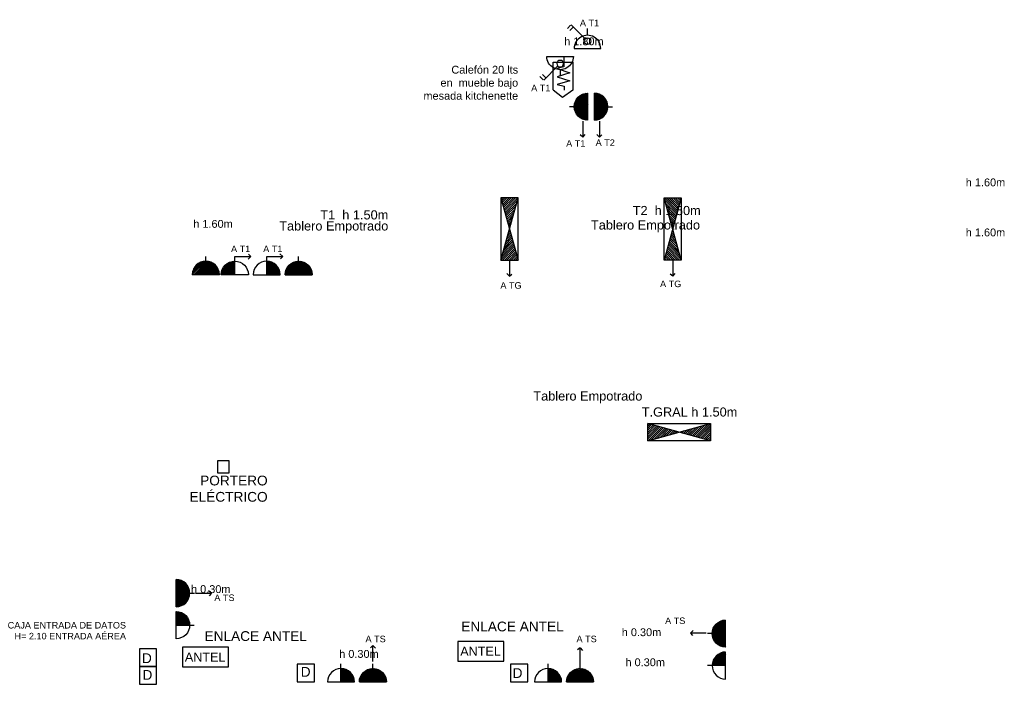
# Model space of a CAD drawing. Header units: metres. Extents: x 74 to 254, y 185 to 216.
# Tile 1 of 8: x 78 to 93, y 193 to 203. Entities that reach past the tile are written whole.
import ezdxf

# ---------------------------------------------------------------- set-up
doc = ezdxf.new("R2010")
doc.units = ezdxf.units.M
doc.header["$LTSCALE"] = 0.8
doc.layers.add('I ILUMINACION', color=90, linetype='Continuous')
doc.layers.get('0').off()
doc.styles.add('arial', font='arial.ttf')
doc.styles.get("Standard").update_dxf_attribs({"font": 'arial.ttf'})

# ---------------------------------------------------------------- blocks, each defined once
blk = doc.blocks.new('TS')
at = {"ltscale": 0.5}
h = blk.add_hatch(dxfattribs=at)
h.set_pattern_fill('JIS_LC_20', color=1, scale=0.001, style=0)
h.paths.add_polyline_path([(0, 0.26), (0, 0), (0.26, 0, 0.414214)])
at = {"color": 2}
for p, q in [((0, 0), (0, 0.349)), ((-0.26, 0), (0.26, 0))]:
    blk.add_line(p, q, dxfattribs=at)
blk.add_arc((0, 0), 0.26, 360, 180, dxfattribs=at)
blk = doc.blocks.new('TOMA')
at = {"ltscale": 0.5}
h = blk.add_hatch(dxfattribs=at)
h.set_pattern_fill('JIS_LC_20', color=1, scale=0.0008, angle=450, style=0)
h.set_pattern_definition([(135, (1087.026446, -2236.633283), (-0.0113137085, -0.0113137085), []), (135, (1087.026446, -2236.632963), (-0.0113137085, -0.0113137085), [])])
h.paths.add_polyline_path([(0, 0.208), (0, 0), (-0.208, 0, -0.414214)])
h = blk.add_hatch(dxfattribs=at)
h.set_pattern_fill('JIS_LC_20', color=1, scale=0.0008, angle=450, style=0)
h.set_pattern_definition([(135, (-20.793596, 13.856091), (-0.011313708, -0.011313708), []), (135, (-20.793596, 13.856411), (-0.011313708, -0.011313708), [])])
edge = h.paths.add_edge_path()
edge.add_line((-0.208, 0), (0, 0))
edge.add_line((0, 0), (0, -0.208))
edge.add_arc((0, 0), 0.208, -180, -90, ccw=False)
at = {"color": 2}
for p, q in [((0, 0.208), (0, -0.208)), ((0, 0), (-0.28, 0))]:
    blk.add_line(p, q, dxfattribs=at)
blk.add_arc((0, 0), 0.208, 90, 270, dxfattribs=at)
blk = doc.blocks.new('TB')
at = {"color": 2}
for p, q in [((0.321, 0.322), (0.374, 0.27)), ((0, 0.212), (0, -0.212)), ((0.153, 0.037), (0.378, 0.262)), ((0.289, 0.28), (0.342, 0.227)), ((0.212, 0), (0.318, 0))]:
    blk.add_line(p, q, dxfattribs=at)
blk.add_circle((0.116, -0.001), 0.0529, dxfattribs=at)
blk.add_arc((0, 0), 0.212, 270, 90, dxfattribs=at)
blk = doc.blocks.new('CCC')
at = {"color": 2}
for p, q in [((-0.433, 0.139), (-0.546, -0.016)), ((0, 0.139), (-0.433, 0.139)), ((0, -0.161), (0, 0.139)), ((-0.546, -0.016), (-0.43, -0.161)), ((-0.426, -0.161), (0, -0.161))]:
    blk.add_line(p, q, dxfattribs=at)
at = {"color": 1}
for p, q in [((-0.373, 0.008), (-0.43, 0.008)), ((-0.347, -0.1), (-0.373, 0.008)), ((-0.29, 0.093), (-0.347, -0.1)), ((-0.225, -0.1), (-0.29, 0.093)), ((-0.167, 0.093), (-0.225, -0.1)), ((-0.102, -0.1), (-0.167, 0.093)), ((-0.075, 0), (-0.102, -0.1)), ((0.073, 0), (-0.075, 0))]:
    blk.add_line(p, q, dxfattribs=at)
blk = doc.blocks.new('TAB')
at = {"ltscale": 0.5}
h = blk.add_hatch(dxfattribs=at)
h.set_pattern_fill('JIS_LC_20', color=1, scale=0.001, style=0)
h.set_pattern_definition([(45, (-0.410093, -0.293122), (-0.01414214, 0.01414214), []), (45, (-0.409693, -0.293122), (-0.01414214, 0.01414214), [])])
h.paths.add_polyline_path([(0.41, -0.068), (0, -0.18), (0.41, -0.293)])
h.paths.add_polyline_path([(-0.41, -0.293), (0, -0.18), (-0.41, -0.068)])
at = {"color": 2}
for p, q in [((-0.41, -0.068), (0.41, -0.293)), ((0.41, -0.068), (-0.41, -0.293))]:
    blk.add_line(p, q, dxfattribs=at)
blk.add_lwpolyline([(-0.41, -0.068), (0.41, -0.068), (0.41, -0.293), (-0.41, -0.293)], close=True, dxfattribs=at)
blk = doc.blocks.new('ETEL')
at = {"color": 2}
for p, q in [((-0.458, 0.388), (-0.458, 0)), ((0.458, 0.388), (-0.458, 0.388)), ((0.458, 0), (0.458, 0.388)), ((-0.458, 0), (0.458, 0))]:
    blk.add_line(p, q, dxfattribs=at)
at = {"color": 1}
blk.add_text('ANTEL', height=0.18, dxfattribs=at).set_placement((-0.412, 0.104))

msp = doc.modelspace()

# ---------------------------------------------------------------- linework, layer by layer
at = {"layer": 'I ILUMINACION', "ltscale": 0.3}
for p, q in [((86.575, 201.653), (86.575, 201.408)), ((86.831, 201.653), (86.831, 201.408)), ((86.575, 201.408), (86.537, 201.442)), ((86.575, 201.408), (86.614, 201.451)), ((86.831, 201.408), (86.791, 201.451)), ((86.831, 201.408), (86.868, 201.442)), ((81.234, 199.577), (81.479, 199.577)), ((81.479, 199.577), (81.437, 199.537)), ((81.479, 199.577), (81.445, 199.614)), ((81.723, 199.577), (81.969, 199.577)), ((81.969, 199.577), (81.926, 199.616)), ((81.969, 199.577), (81.934, 199.54)), ((85.451, 199.518), (85.451, 199.273)), ((87.955, 199.518), (87.955, 199.273)), ((85.451, 199.273), (85.411, 199.315)), ((85.451, 199.273), (85.488, 199.307)), ((87.955, 199.273), (87.917, 199.307)), ((87.955, 199.273), (87.994, 199.315)), ((80.628, 194.407), (80.874, 194.407)), ((80.874, 194.407), (80.831, 194.446)), ((80.874, 194.407), (80.839, 194.37)), ((88.226, 193.797), (88.269, 193.837)), ((88.471, 193.797), (88.226, 193.797)), ((88.226, 193.797), (88.26, 193.76)), ((83.355, 193.605), (83.318, 193.571)), ((83.355, 193.36), (83.355, 193.605)), ((83.355, 193.605), (83.394, 193.563)), ((86.533, 193.572), (86.496, 193.538)), ((86.533, 193.327), (86.533, 193.572)), ((86.533, 193.572), (86.572, 193.529))]:
    msp.add_line(p, q, dxfattribs=at)
for points in [[(81.142, 196.252), (80.975, 196.252), (80.975, 196.447), (81.142, 196.447)], [(80.033, 193.556), (79.77, 193.556), (79.77, 193.283), (80.033, 193.283)], [(82.455, 193.32), (82.192, 193.32), (82.192, 193.047), (82.455, 193.047)], [(85.73, 193.32), (85.467, 193.32), (85.467, 193.047), (85.73, 193.047)], [(80.033, 193.283), (79.77, 193.283), (79.77, 193.011), (80.033, 193.011)]]:
    msp.add_lwpolyline(points, close=True, dxfattribs=at)

# ---------------------------------------------------------------- block references
at = {"layer": 'I ILUMINACION'}
for name, p, xscale, yscale, zscale, rotation in [('TB', (86.647, 202.768), 0.9600000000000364, 0.9600000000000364, 0.9600000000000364, 89.99999999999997), ('TB', (86.227, 202.647), -0.9600000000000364, 0.9600000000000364, 0.9600000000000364, 89.99999999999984), ('TAB', (85.24, 199.998), -1.169999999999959, 1.169999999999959, 1.169999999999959, 89.99999999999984), ('TAB', (88.166, 199.998), 1.169999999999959, 1.169999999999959, 1.169999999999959, 270), ('TS', (81.234, 199.297), -0.7999999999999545, 0.7999999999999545, 0.7999999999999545, 359.9999999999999), ('TAB', (88.055, 196.668), 1.169999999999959, 1.169999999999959, 1.169999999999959, 179.9999999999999), ('TS', (80.333, 193.919), -0.7999999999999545, 0.7999999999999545, 0.7999999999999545, 269.9999999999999), ('TS', (88.768, 193.298), 0.7999999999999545, 0.7999999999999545, 0.7999999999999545, 89.99999999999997)]:
    msp.add_blockref(name, p, dxfattribs=dict(at, xscale=xscale, yscale=yscale, zscale=zscale, rotation=rotation))
at = {"layer": 'I ILUMINACION', "xscale": -1}
for name, p, rotation in [('CCC', (86.282, 202.561), 270), ('TOMA', (86.653, 201.875), 180), ('TOMA', (82.214, 199.297), 89.99999999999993), ('TOMA', (88.768, 193.789), 180), ('TOMA', (83.354, 193.047), 89.99999999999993), ('TOMA', (86.533, 193.047), 89.99999999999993)]:
    msp.add_blockref(name, p, dxfattribs=dict(at, rotation=rotation))
at = {"layer": 'I ILUMINACION'}
for p, rotation in [((86.753, 201.875), 179.9999999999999), ((80.789, 199.297), 269.9999999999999), ((80.333, 194.41), 179.9999999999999)]:
    msp.add_blockref('TOMA', p, dxfattribs=dict(at, rotation=rotation))
for name, p, xscale, yscale, zscale in [('TS', (81.723, 199.297), 0.7999999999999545, 0.7999999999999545, 0.7999999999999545), ('ETEL', (85.011, 193.368), 0.768912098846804, 0.768912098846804, 0.768912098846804), ('ETEL', (80.784, 193.28), 0.768912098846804, 0.768912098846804, 0.768912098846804), ('TS', (82.863, 193.047), 0.7999999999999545, 0.7999999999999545, 0.7999999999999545), ('TS', (86.042, 193.047), 0.7999999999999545, 0.7999999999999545, 0.7999999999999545)]:
    msp.add_blockref(name, p, dxfattribs=dict(at, xscale=xscale, yscale=yscale, zscale=zscale))

# ---------------------------------------------------------------- texts
for p in [(84.71, 193.823), (80.769, 193.676)]:
    msp.add_text('ENLACE ANTEL ', height=0.15, dxfattribs=at).set_placement(p)
for s, width, insert, char_height, attachment_point in [('A T1', 1.08325, (86.826, 203.21), 0.1, 3), ('A T1', 1.08325, (86.078, 202.112), 0.1, 9), ('{\\fArial|b0|i0|c0|p34;A T1}', 1.08325, (86.615, 201.361), 0.1, 3), ('A T2', 1.08325, (86.772, 201.373), 0.1, 1), ('{\\fArial|b0|i0|c0|p34;A T1}', 1.08325, (81.471, 199.743), 0.1, 3), ('{\\fArial|b0|i0|c0|p34;A T1}', 1.08325, (81.965, 199.743), 0.1, 3), ('A TG', 1.08325, (88.087, 199.206), 0.1, 3), ('A TG', 1.08325, (85.31, 199.182), 0.1, 1), ('PORTERO ELÉCTRICO', 1.84397, (81.738, 196.213), 0.15, 3), ('A TS', 1.08325, (81.23, 194.389), 0.1, 3), ('{\\fArial|b0|i0|c0|p34;A TS}', 1.08325, (88.149, 194.036), 0.1, 3), ('{\\fArial|b0|i0|c0|p34;A TS}', 1.08325, (83.55, 193.757), 0.1, 3), ('{\\fArial|b0|i0|c0|p34;A TS}', 1.08325, (86.789, 193.757), 0.1, 3), ('{\\fArial|b0|i0|c0|p34;D}', 1.84397, (79.96, 193.486), 0.15, 3), ('{\\fArial|b0|i0|c0|p34;D}', 1.84397, (79.968, 193.23), 0.15, 3), ('{\\fArial|b0|i0|c0|p34;D}', 1.84397, (82.397, 193.277), 0.15, 3), ('{\\fArial|b0|i0|c0|p34;D}', 1.84397, (85.649, 193.258), 0.15, 3)]:
    msp.add_mtext_dynamic_manual_height_columns(s, width=width, gutter_width=12.5, heights=[0], dxfattribs=dict(at, insert=insert, char_height=char_height, attachment_point=attachment_point))
at = {"layer": 'I ILUMINACION', "style": 'arial'}
for s, insert, char_height, attachment_point in [('{\\H0.8x;h 1.80m }', (86.895, 202.938), 0.15, 3), ('{\\H0.8x;Calefón 20 lts\\Pen  mueble bajo \\Pmesada kitchenette}', (85.583, 202.503), 0.15, 3), ('{\\H0.8x;h 1.60m }', (93.059, 200.774), 0.15, 3), ('T2  h 1.50m', (88.385, 200.21), 0.14, 9), ('T1  h 1.50m', (83.59, 200.143), 0.14, 9), ('{\\H0.8x;h 1.60m }', (81.202, 200.137), 0.15, 3), ('Tablero Empotrado', (83.59, 199.933), 0.14, 9), ('Tablero Empotrado', (88.375, 199.948), 0.14, 9), ('{\\H0.8x;h 1.60m }', (93.059, 200.006), 0.15, 3), ('Tablero Empotrado', (87.49, 197.323), 0.14, 9), ('T.GRAL h 1.50m', (87.48, 197.26), 0.14, 1), ('{\\H0.8x;h 0.30m }', (80.562, 194.532), 0.15, 1), ('{\\H0.66667x;CAJA ENTRADA DE DATOS\\PH= 2.10 ENTRADA AÉREA\\H1.2x; }', (79.564, 193.699), 0.15, 9), ('{\\H0.8x;h 0.30m }', (87.779, 193.87), 0.15, 3), ('{\\H0.8x;h 0.30m }', (83.442, 193.537), 0.15, 3), ('{\\H0.8x;h 0.30m }', (87.836, 193.409), 0.15, 3)]:
    msp.add_mtext(s, dxfattribs=dict(at, insert=insert, char_height=char_height, attachment_point=attachment_point))

doc.saveas('drawing.dxf')
